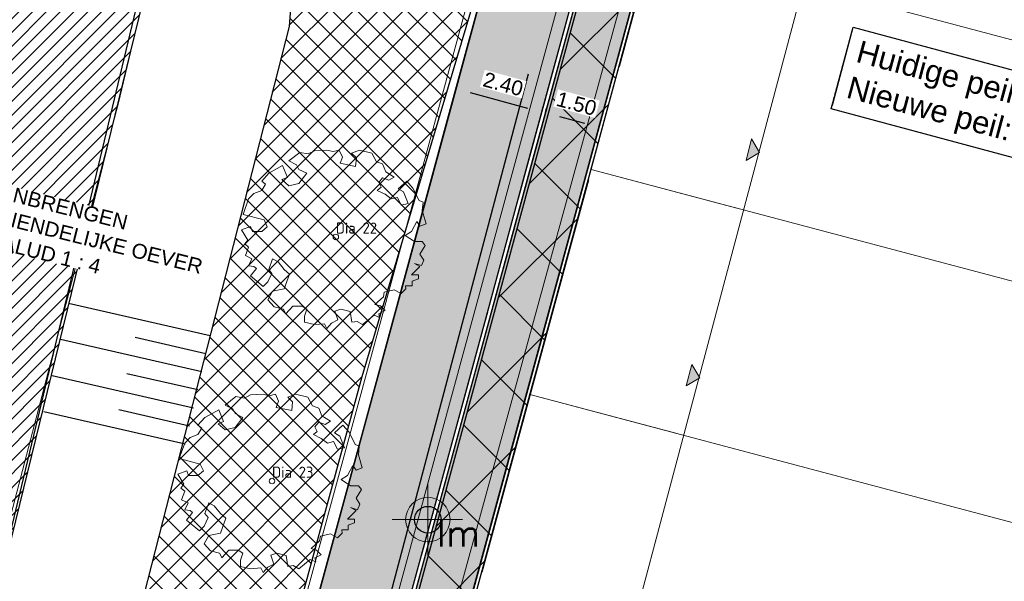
# Model space of a CAD drawing. Header units: metres. Extents: x 252743 to 254903, y 592696 to 593766.
# Tile 13 of 174: x 253650 to 253677, y 592932 to 592947. Entities that reach past the tile are written whole.
import ezdxf
from ezdxf.enums import TextEntityAlignment as Align
from ezdxf.lldxf.tags import DXFTag

# ---------------------------------------------------------------- set-up
doc = ezdxf.new("R2010")
doc.units = ezdxf.units.M
for name, pattern in [('DASHED', [19.05, 12.7, -6.35]), ('IMPORT-GK-BESCHOEIING-SO', [0]), ('IMPORT-KG-KADASTRAAL-SO _2_', [0]), ('IMPORT-KG-PERCEEL-SO _2_', [0])]:
    doc.linetypes.add(name, pattern=pattern)
for name, color, linetype, lineweight in [('132034000_dwg', 8, 'Continuous', 5), ('B-BH-GK-BESCHOEIING-G', 250, 'IMPORT-GK-BESCHOEIING-SO', 18), ('B-BH-KG-GRENS_KADASTRAAL-G', 250, 'IMPORT-KG-KADASTRAAL-SO _2_', 18), ('B-BH-KG-GRENS_PERCEEL-G', 250, 'IMPORT-KG-PERCEEL-SO _2_', 18), ('B-BH-OG-WATER_MEER-G', 250, 'Continuous', 18), ('B-BH-VH-OPENVERHARDING-G', 250, 'Continuous', 18), ('B-WE-GR-BOOM-S1', 8, 'Continuous', 9), ('B-WE-GR-BOOM_STAMDIAMETER-T', 7, 'Continuous', 25), ('N-WE-IE-MEUBILAIR_WEGMEUBILAIR-S', 7, 'Continuous', 18), ('N-woningen', 1, 'Continuous', 0)]:
    doc.layers.add(name, color=color, linetype=linetype, lineweight=lineweight)
for name, color, linetype in [('ALGEMEEN LEGENDA 200', 7, 'Continuous'), ('ALGEMEEN TEKST 200', 7, 'Continuous'), ('B-IN-LICHTMAST', 7, 'Continuous'), ('B-WATER-BOVENINSTEEK', 8, 'Continuous'), ('B-WATER-TE-BAGGEREN-WATERGANG', 140, 'Continuous'), ('B-WATER-TEKST-200', 7, 'Continuous'), ('N-GR-ARC-GROENVOORZIENING-N', 82, 'Continuous'), ('N-KL-NUTSSTROOK', 10, 'Continuous'), ('N-WATER-TALUD', 7, 'Continuous'), ('N-WB-ANTIWORTELSCHERM', 6, 'ZIGZAG'), ('N-WB-ARC-ASFALT', 8, 'Continuous'), ('N-WB-ARC-BETONTEGEL 30X30', 8, 'Continuous'), ('N-WB-ARC-SBS-KF-ROODBRUIN-RIJBAAN', 24, 'Continuous'), ('N-WB-BAND GAZONBAND 10x20', 7, 'DASHED'), ('N-WB-BAND OPSLUITBAND 10x20', 7, 'DASHED'), ('N-WB-KANTVERHARDING', 2, 'Continuous'), ('N-WB-MAATVOERING-VERHARDINGEN', 7, 'Continuous')]:
    doc.layers.add(name, color=color, linetype=linetype)
doc.layers.add('B-WE-KG-GRENS_PERCEEL-G', color=7, linetype='KG-PERCEEL-SO', lineweight=18, true_color=0x00a6ff)
doc.layers.add('N-WB-ARC-ASFALT ROOD', color=7, linetype='Continuous', true_color=0xff6666)
doc.layers.get('0').freeze()
doc.styles.add('N_STANDARD 200', font='arial.ttf', dxfattribs={"height": 0.4})
doc.styles.add('NLCS-ISO', font='txt')
doc.styles.get("Standard").update_dxf_attribs({"font": 'simplex.shx'})
tags = doc.linetypes.add('KG-PERCEEL-SO', pattern='A,5.5,-2,["P",Standard,S=1.8,R=0,X=-0.5,Y=-0.9],-2,5.5,-2,[5,NLCS.SHX,S=0.75,R=0,X=0,Y=0],-2', length=19).pattern_tags.tags
tags[6] = DXFTag(74, 10)
doc.linetypes.add('ZIGZAG', pattern='A,0.00254,-5.08,[131,ltypeshp.shx,S=5.08,R=0,X=-5.08,Y=0],-10.16,[131,ltypeshp.shx,S=5.08,R=180,X=5.08,Y=0],-5.08', length=20.32254)
doc.dimstyles.new('N_DIMENSION 200', dxfattribs={"dimtxt": 0.4, "dimasz": 0.4, "dimexe": 0.125, "dimexo": 0.125, "dimgap": 0.25, "dimtad": 1, "dimzin": 3, "dimdsep": 46, "dimtxsty": 'N_STANDARD 200', "dimcen": 0, "dimazin": 3, "dimtfac": 1, "dimtix": 1, "dimtmove": 2, "dimatfit": 3, "dimfxl": 0.125, "dimfxlon": 1, "dimtfill": 1, "dimtolj": 1, "dimtzin": 0, "dimarcsym": 0})

# ---------------------------------------------------------------- blocks, each defined once
blk = doc.blocks.new('SGR-BOOM_06_ST')
at = {"linetype": 'Continuous', "flags": 128}
blk.add_lwpolyline([(2.698, 3.52), (2.53, 3.939), (2.197, 4.064), (1.945, 4.524), (1.273, 4.692), (0.855, 4.524), (1.108, 4.273), (1.064, 3.812), (0.228, 3.98), (0.352, 4.315), (0.184, 4.692), (-0.15, 4.609), (-0.486, 4.692), (-1.155, 4.65), (-1.491, 4.483), (-1.952, 4.565), (-2.539, 4.105), (-2.12, 3.896), (-1.994, 3.644), (-1.575, 3.435), (-1.994, 2.89), (-2.539, 2.766), (-2.915, 3.099), (-2.62, 3.217), (-2.873, 3.855), (-3.628, 3.435), (-4.004, 3.016), (-3.794, 2.848), (-4.004, 2.514), (-4.425, 2.346), (-4.717, 2.054), (-5.01, 1.214), (-3.88, 0.921), (-3.712, 0.544), (-4.004, 0.293), (-4.507, 0.293), (-4.602, 0.556), (-5.093, 0.376), (-4.758, -0.168), (-4.925, -0.377), (-4.717, -0.545), (-4.884, -1.006), (-4.532, -1.182), (-4.717, -1.551), (-4.424, -1.592), (-4.293, -1.707), (-4.619, -2.107), (-3.921, -2.682), (-3.668, -2.431), (-3.46, -1.97), (-3.627, -1.761), (-3.419, -1.174), (-3.124, -1.342), (-2.788, -1.761), (-2.496, -2.01), (-2.788, -2.808), (-3.419, -2.932), (-3.668, -3.394), (-3.333, -3.771), (-2.832, -3.897), (-2.769, -4.022), (-2.706, -4.148), (-2.328, -3.729), (-1.826, -3.729), (-1.575, -3.897), (-1.699, -4.273), (-1.699, -4.609), (-1.154, -4.736), (-0.61, -4.692), (-0.486, -4.945), (-0.233, -4.65), (0.101, -4.483), (-0.059, -4.007), (0.269, -3.896), (0.773, -4.023), (0.856, -4.609), (1.149, -4.565), (1.442, -4.736), (2.071, -4.232), (2.365, -4.356), (2.322, -4.147), (2.657, -3.98), (2.406, -3.728), (2.113, -3.644), (2.574, -3.226), (2.615, -2.975), (3.16, -2.848), (3.538, -3.058), (3.787, -2.807), (3.77, -2.633), (4.123, -2.633), (4.123, -2.387), (4.459, -2.263), (4.459, -2.054), (4.082, -2.054), (4.543, -1.591), (4.25, -1.425), (4.627, -1.55), (4.752, -1.257), (4.543, -0.921), (4.835, -0.461), (4.668, -0.252), (4.25, -0.252), (3.746, 0.085), (4.082, 0.294), (4.375, 0.838), (4.543, 0.589), (4.876, 0.713), (4.667, 1.425), (4.711, 1.886), (4.5, 1.97), (4.164, 2.64), (3.828, 3.013), (3.374, 2.604), (3.663, 2.431), (3.914, 1.802), (3.537, 1.718), (3.327, 2.136), (2.991, 2.054), (2.657, 2.305), (2.238, 2.514), (2.447, 2.682), (2.321, 2.932), (2.53, 3.184), (2.866, 3.059), (3.159, 3.227)], close=True, dxfattribs=at)
blk.add_circle((0, 0), 0.15)
at = {"layer": 'B-WE-GR-BOOM_STAMDIAMETER-T', "style": 'NLCS-ISO'}
blk.add_attdef('STAMDIAMETER', text='', height=0.3, dxfattribs=at).set_placement((0, 0), align=Align.BOTTOM_LEFT)
blk = doc.blocks.new('SIE-WEG_LICHTMAST-SO')
at = {"color": 0}
for p, q in [((0, 0), (0, 0.497)), ((-0.484, 0), (0.466, 0)), ((0, 0), (0, -0.503))]:
    blk.add_line(p, q, dxfattribs=at)
blk.add_circle((0, 0), 0.3, dxfattribs=at)
blk = doc.blocks.new('B_LICHTMAST')
blk.add_circle((0, 0), 0.9)
blk.add_point((0, 0))
blk.add_text('lm', height=1.8).set_placement((0.6, 0), align=Align.TOP_LEFT)
blk = doc.blocks.new('132034000_dwg_GWW-CAD Brk tekening 12A-1381409-Plot dakaanzicht')
at = {"layer": 'B-BH-KG-GRENS_KADASTRAAL-G', "color": 253, "linetype": 'Continuous', "lineweight": 9, "flags": 128}
for points in [[(253671049, 592947827), (253667142, 592948863), (253665489, 592942783)], [(253663836, 592936704), (253665489, 592942783), (253669429, 592941739)], [(253667810, 592935651), (253663836, 592936704), (253662184, 592930625)]]:
    blk.add_lwpolyline(points, dxfattribs=at)
at = {"layer": 'B-BH-KG-GRENS_PERCEEL-G', "color": 253, "linetype": 'Continuous', "lineweight": 9}
blk.add_line((253665489, 592942783), (253669429, 592941739), dxfattribs=at)
at = {"layer": 'B-BH-KG-GRENS_PERCEEL-G', "color": 253, "linetype": 'Continuous', "lineweight": 9, "flags": 128}
for points in [[(253672689, 592953994), (253668818, 592955029), (253667142, 592948863), (253665489, 592942783), (253663836, 592936704), (253662184, 592930625), (253660531, 592924545), (253658879, 592918466), (253656595, 592910066), (253684274, 592902545), (253699930, 592898291), (253700067, 592852071), (253696706, 592852580), (253696669, 592852586), (253687651, 592853959), (253678518, 592855357), (253672593, 592856254), (253666660, 592857150), (253660725, 592858057), (253654793, 592858953), (253646243, 592860252), (253641949, 592830053), (253641778, 592828808), (253641309, 592825506)], [(253669429, 592941739), (253665489, 592942783), (253667142, 592948863), (253671049, 592947827)], [(253667810, 592935651), (253663836, 592936704), (253665489, 592942783)], [(253666190, 592929563), (253662184, 592930625), (253663836, 592936704), (253667810, 592935651)]]:
    blk.add_lwpolyline(points, dxfattribs=at)
blk = doc.blocks.new('132034000_dwg_GWW-CAD Bgt tekening 12A-1381416-Plot dakaanzicht')
at = {"layer": 'B-BH-GK-BESCHOEIING-G', "color": 253, "linetype": 'Continuous', "lineweight": 9, "flags": 128}
blk.add_lwpolyline([(253636422, 592946884), (253637897, 592947977), (253639863, 592948923), (253641828, 592949813), (253644255, 592950325), (253649511, 592951147), (253650983, 592951172), (253651675, 592951025), (253652252, 592950649), (253652885, 592950040), (253653373, 592949173), (253653457, 592948220), (253653368, 592947297), (253652725, 592944585), (253648639, 592929009)], dxfattribs=at)
at = {"layer": 'B-BH-OG-WATER_MEER-G', "color": 253, "lineweight": 9, "flags": 128}
blk.add_lwpolyline([(253636422, 592946884), (253637897, 592947977), (253639863, 592948924), (253641828, 592949813), (253644255, 592950325), (253646997, 592950754), (253649511, 592951147), (253650983, 592951172), (253651676, 592951025), (253652252, 592950648), (253652885, 592950041), (253653373, 592949173), (253653457, 592948220), (253653368, 592947297), (253652725, 592944585), (253648639, 592929009), (253647587, 592924682), (253646971, 592921191), (253646825, 592920614), (253646390, 592919923), (253645983, 592919173), (253645371, 592917097), (253644641, 592914010), (253629694, 592916045)], dxfattribs=at)
at = {"layer": 'B-BH-VH-OPENVERHARDING-G', "color": 253, "lineweight": 9, "flags": 128}
for points in [[(253662846, 592959721), (253663386, 592958460), (253663851, 592957154), (253664317, 592955789), (253664677, 592954588), (253664932, 592953733), (253665135, 592952787), (253665292, 592951909), (253665356, 592951338), (253665397, 592950798), (253665390, 592950348), (253665315, 592949883), (253665232, 592949500), (253664917, 592948405), (253652846, 592904071)], [(253651137, 592906840), (253662703, 592949324), (253662868, 592950059), (253662928, 592950690), (253662908, 592951130)], [(253652846, 592904071), (253664917, 592948405), (253665232, 592949500), (253665315, 592949883), (253665390, 592950348), (253665397, 592950798), (253665356, 592951338), (253665292, 592951909), (253665135, 592952787), (253664932, 592953733), (253664677, 592954588), (253664317, 592955789), (253663851, 592957154), (253663386, 592958460), (253662846, 592959721)], [(253664711, 592959372), (253665183, 592957984), (253665529, 592956956), (253665870, 592955852), (253665960, 592955564), (253668425, 592955068), (253656120, 592910192), (253650151, 592887741)]]:
    blk.add_lwpolyline(points, dxfattribs=at)
blk = doc.blocks.new('132034000_dwg-1357416-Plot dakaanzicht')
for name in ['132034000_dwg_GWW-CAD Brk tekening 12A-1381409-Plot dakaanzicht', '132034000_dwg_GWW-CAD Bgt tekening 12A-1381416-Plot dakaanzicht']:
    blk.add_blockref(name, (0, 0))
blk = doc.blocks.new('*D1215')
at = {"layer": 'Defpoints', "color": 0, "transparency": 16777216}
for p in [(253661.837, 592944.962), (253664.154, 592944.333), (253664.154, 592944.333)]:
    blk.add_point(p, dxfattribs=at)
at = {"layer": 'N-WB-MAATVOERING-VERHARDINGEN', "color": 0, "lineweight": -2, "transparency": 16777216}
for p, q in [((253661.837, 592944.962), (253661.87, 592945.083)), ((253662.223, 592944.857), (253663.767, 592944.438)), ((253664.154, 592944.333), (253664.186, 592944.454))]:
    blk.add_line(p, q, dxfattribs=at)
at = {"layer": 'N-WB-MAATVOERING-VERHARDINGEN', "color": 0, "transparency": 16777216}
for points in [[(253662.241, 592944.922), (253662.206, 592944.793), (253661.837, 592944.962)], [(253663.785, 592944.502), (253663.75, 592944.374), (253664.154, 592944.333)]]:
    blk.add_solid(points, dxfattribs=at)
at = {"layer": 'N-WB-MAATVOERING-VERHARDINGEN', "color": 0, "transparency": 16777216, "insert": (253663.114, 592945.086), "char_height": 0.4, "attachment_point": 5, "rotation": 344.8148, "style": 'N_STANDARD 200', "bg_fill": 3, "box_fill_scale": 1.1, "bg_fill_color": 256, "bg_fill_true_color": 13158600, "bg_fill_transparency": 0}
blk.add_mtext('\\A1;2.40', dxfattribs=at)
blk = doc.blocks.new('*D1216')
at = {"layer": 'Defpoints', "color": 0, "transparency": 16777216}
for p in [(253664.253, 592944.317), (253665.701, 592943.923), (253665.701, 592943.923)]:
    blk.add_point(p, dxfattribs=at)
at = {"layer": 'N-WB-MAATVOERING-VERHARDINGEN', "color": 0, "lineweight": -2, "transparency": 16777216}
for p, q in [((253664.253, 592944.317), (253664.285, 592944.438)), ((253664.639, 592944.212), (253665.315, 592944.028)), ((253665.701, 592943.923), (253665.733, 592944.044))]:
    blk.add_line(p, q, dxfattribs=at)
at = {"layer": 'N-WB-MAATVOERING-VERHARDINGEN', "color": 0, "transparency": 16777216}
for points in [[(253664.656, 592944.276), (253664.621, 592944.148), (253664.253, 592944.317)], [(253665.332, 592944.092), (253665.297, 592943.964), (253665.701, 592943.923)]]:
    blk.add_solid(points, dxfattribs=at)
at = {"layer": 'N-WB-MAATVOERING-VERHARDINGEN', "color": 0, "transparency": 16777216, "insert": (253665.096, 592944.558), "char_height": 0.4, "attachment_point": 5, "rotation": 344.7835, "style": 'N_STANDARD 200', "bg_fill": 3, "box_fill_scale": 1.1, "bg_fill_color": 256, "bg_fill_true_color": 13158600, "bg_fill_transparency": 0}
blk.add_mtext('\\A1;1.50', dxfattribs=at)

msp = doc.modelspace()

# ---------------------------------------------------------------- hatches: boundary and pattern name
at = {"layer": 'B-WATER-TE-BAGGEREN-WATERGANG'}
h = msp.add_hatch(dxfattribs=at)
h.set_pattern_fill('ANSI31', color=256, scale=0.083)
h.paths.add_polyline_path([(253567.865, 592907.246), (253568.443, 592907.36), (253579.814, 592905.897), (253593.427, 592904.15), (253599.821, 592903.312), (253600.473, 592903.226), (253601.8, 592902.991), (253603.474, 592902.929), (253606.072, 592903.181), (253616.961, 592905.343), (253619.822, 592906.317), (253622.742, 592907.983), (253626.502, 592910.339), (253628.701, 592912.266), (253629.6, 592913.678), (253630.181, 592914.947), (253629.694, 592916.045), (253628.336, 592919.376), (253628.353, 592921.534), (253628.619, 592923.611), (253632.334, 592940.574), (253633.365, 592943.084), (253634.686, 592945.474), (253637.897, 592947.977), (253641.828, 592949.813), (253646.997, 592950.754), (253649.513, 592951.147), (253650.983, 592951.172), (253651.675, 592951.025), (253652.884, 592950.042), (253653.373, 592949.173), (253653.368, 592947.297), (253646.825, 592920.614), (253645.983, 592919.173), (253644.641, 592914.01), (253643.8, 592912.771), (253642.613, 592911.591), (253639.923, 592909.723), (253633.104, 592907.375), (253627.656, 592905.785), (253622.386, 592904.548), (253615.868, 592903.179), (253602.228, 592901.46), (253599.025, 592901.643), (253589.237, 592903.043), (253584.713, 592903.676), (253577.121, 592904.513), (253569.625, 592905.339), (253567.773, 592905.543), (253567.457, 592905.746), (253567.285, 592906.382), (253567.315, 592906.728)])
at = {"layer": 'N-GR-ARC-GROENVOORZIENING-N'}
h = msp.add_hatch(dxfattribs=at)
h.set_pattern_fill('ANSI37', color=256, scale=0.15)
edge = h.paths.add_edge_path(flags=16)
edge.add_arc((253688.67, 592784.866), 174.235, 102.93048, 105.25855, ccw=False)
edge.add_arc((253650.846, 592948.168), 6.617, 1.5253, 100.1385, ccw=False)
edge.add_line((253657.462, 592948.344), (253657.329, 592946.639))
edge.add_line((253657.329, 592946.639), (253651.499, 592923.841))
edge.add_arc((253631.425, 592927.393), 20.385, 303.4831, 349.9644, ccw=False)
edge.add_line((253642.672, 592910.391), (253637.224, 592907.134))
edge.add_line((253637.224, 592907.134), (253634.761, 592905.658))
edge.add_line((253634.761, 592905.658), (253629.108, 592902.803))
edge.add_line((253629.108, 592902.803), (253619.538, 592901.094))
edge.add_line((253619.538, 592901.094), (253607.267, 592899.602))
edge.add_line((253607.267, 592899.602), (253601.484, 592899.527))
edge.add_line((253601.484, 592899.527), (253590.859, 592900.838))
edge.add_line((253590.859, 592900.838), (253577.754, 592902.454))
edge.add_line((253577.754, 592902.454), (253567.612, 592903.752))
edge.add_arc((253568.999, 592906.818), 3.365, 98.9761, 245.6597, ccw=False)
edge.add_arc((253475.91, 592150.836), 764.927, 81.648887, 83.0496, ccw=False)
edge.add_arc((253600.228, 592989.869), 83.273, 260.86533, 280.58045)
edge.add_arc((253611.661, 592922.354), 14.852, 285.0506, 334.5956)
edge.add_arc((253613.428, 592922.58), 13.388, 330.4747, 372.8944)
edge.add_arc((253659.413, 592927.864), 33.016, 148.883, 183.987, ccw=False)
edge.add_arc((253648.943, 592931.57), 22.249, 105.9848, 143.1091, ccw=False)
edge = h.paths.add_edge_path()
edge.add_line((253627.46, 592951.914), (253645.771, 592956.532))
edge.add_line((253645.771, 592956.532), (253653.499, 592957.148))
edge.add_line((253653.499, 592957.148), (253661.808, 592954.922))
edge.add_line((253661.808, 592954.922), (253662.211, 592953.564))
edge.add_line((253662.211, 592953.564), (253662.725, 592951.73))
edge.add_arc((253658.753, 592950.23), 4.246, -17.1179, 20.6922, ccw=False)
edge.add_line((253662.811, 592948.98), (253659.294, 592937.183))
edge.add_line((253659.294, 592937.183), (253652.356, 592911.7))
edge.add_line((253652.356, 592911.7), (253650.903, 592905.148))
edge.add_arc((253645.256, 592907.054), 5.959, 289.9197, 341.3427, ccw=False)
edge.add_line((253647.287, 592901.451), (253643.467, 592899.962))
edge.add_arc((253645.771, 592893.057), 7.28, 108.4542, 173.7584)
edge.add_line((253638.535, 592893.849), (253638.108, 592889.204))
edge.add_line((253638.108, 592889.204), (253632.88, 592889.788))
edge.add_line((253632.88, 592889.788), (253559.952, 592898.177))
edge.add_line((253559.952, 592898.177), (253564.078, 592914.269))
edge.add_line((253564.078, 592914.269), (253595.844, 592909.439))
edge.add_line((253595.844, 592909.439), (253611.584, 592910.121))
edge.add_line((253611.584, 592910.121), (253618.422, 592913.548))
edge.add_line((253618.422, 592913.548), (253627.533, 592951.988))
at = {"layer": 'N-WB-ARC-ASFALT ROOD'}
h = msp.add_hatch(color=256, dxfattribs=at)
h.dxf.hatch_style = 1
edge = h.paths.add_edge_path()
edge.add_line((253681.795, 593060.706), (253684.128, 593060.142))
edge.add_line((253684.128, 593060.142), (253682.599, 593054.136))
edge.add_line((253682.599, 593054.136), (253682.189, 593052.557))
edge.add_line((253682.189, 593052.557), (253680.662, 593047.086))
edge.add_line((253680.662, 593047.086), (253679.105, 593041.508))
edge.add_line((253679.105, 593041.508), (253678.549, 593039.515))
edge.add_line((253678.549, 593039.515), (253677.993, 593037.522))
edge.add_line((253677.993, 593037.522), (253676.886, 593033.555))
edge.add_line((253676.886, 593033.555), (253674.865, 593026.264))
edge.add_line((253674.865, 593026.264), (253672.595, 593018.011))
edge.add_line((253672.595, 593018.011), (253669.181, 593004.99))
edge.add_line((253669.181, 593004.99), (253667.748, 592999.526))
edge.add_line((253667.748, 592999.526), (253666.285, 592994.006))
edge.add_line((253666.285, 592994.006), (253664.083, 592985.561))
edge.add_line((253664.083, 592985.561), (253663.159, 592982.045))
edge.add_line((253663.159, 592982.045), (253662.237, 592978.517))
edge.add_line((253662.237, 592978.517), (253660.007, 592969.955))
edge.add_arc((253666.068, 592968.45), 6.245, 166.0551, 177.3909)
edge.add_arc((253671.373, 592968.35), 11.551, 178.094, 204.1703)
edge.add_line((253660.835, 592963.621), (253661.388, 592962.457))
edge.add_line((253661.388, 592962.457), (253661.92, 592961.407))
edge.add_line((253661.92, 592961.407), (253662.388, 592960.384))
edge.add_line((253662.388, 592960.384), (253663.067, 592958.691))
edge.add_line((253663.067, 592958.691), (253663.742, 592956.937))
edge.add_line((253663.742, 592956.937), (253664.457, 592954.672))
edge.add_line((253664.457, 592954.672), (253665.102, 592952.598))
edge.add_arc((253657.463, 592950.223), 8, -15.1852, 17.2713, ccw=False)
edge.add_line((253665.183, 592948.127), (253663.874, 592943.305))
edge.add_line((253663.874, 592943.305), (253662.202, 592937.148))
edge.add_line((253662.202, 592937.148), (253660.55, 592931.076))
edge.add_line((253660.55, 592931.076), (253657.259, 592918.98))
edge.add_line((253657.259, 592918.98), (253654.956, 592910.519))
edge.add_line((253654.956, 592910.519), (253653.4, 592904.798))
edge.add_arc((253645.125, 592907.161), 8.606, 290.7844, 344.0579, ccw=False)
edge.add_line((253648.179, 592899.116), (253644.081, 592897.519))
edge.add_arc((253645.861, 592892.953), 4.9, 111.2928, 175.0685)
edge.add_line((253640.979, 592893.375), (253640.167, 592883.969))
edge.add_line((253640.167, 592883.969), (253637.782, 592884.242))
edge.add_line((253637.782, 592884.242), (253638.192, 592888.989))
edge.add_line((253638.192, 592888.989), (253638.444, 592891.917))
edge.add_line((253638.444, 592891.917), (253638.588, 592893.581))
edge.add_arc((253645.861, 592892.953), 7.3, 111.2928, 175.0685, ccw=False)
edge.add_line((253643.21, 592899.755), (253647.418, 592901.395))
edge.add_arc((253645.125, 592907.161), 6.205, 291.6812, 344.059)
edge.add_line((253651.092, 592905.457), (253652.689, 592911.326))
edge.add_line((253652.689, 592911.326), (253654.536, 592918.116))
edge.add_line((253654.536, 592918.116), (253656.445, 592925.132))
edge.add_line((253656.445, 592925.132), (253659.311, 592935.663))
edge.add_line((253659.311, 592935.663), (253661.558, 592943.933))
edge.add_line((253661.558, 592943.933), (253662.867, 592948.756))
edge.add_arc((253657.458, 592950.223), 5.604, 344.8212, 377.9019)
edge.add_line((253662.791, 592951.946), (253661.83, 592955.019))
edge.add_arc((253611.13, 592938.489), 53.327, 18.0579, 23.0742)
edge.add_line((253660.191, 592959.389), (253659.935, 592959.98))
edge.add_arc((253868.714, 593063.353), 232.969, 205.88118, 206.34164, ccw=False)
edge.add_arc((253671.595, 592968.368), 14.172, 178.2171, 208.2465, ccw=False)
edge.add_arc((253666.051, 592968.453), 8.628, 166.0634, 177.6374, ccw=False)
edge.add_line((253657.677, 592970.531), (253658.731, 592974.577))
edge.add_line((253658.731, 592974.577), (253659.642, 592978.077))
edge.add_line((253659.642, 592978.077), (253660.85, 592982.701))
edge.add_line((253660.85, 592982.701), (253663.388, 592992.407))
edge.add_line((253663.388, 592992.407), (253664.846, 592997.945))
edge.add_line((253664.846, 592997.945), (253665.667, 593001.045))
edge.add_line((253665.667, 593001.045), (253666.724, 593005.08))
edge.add_line((253666.724, 593005.08), (253668.819, 593013.071))
edge.add_line((253668.819, 593013.071), (253670.282, 593018.652))
edge.add_line((253670.282, 593018.652), (253671.997, 593024.896))
edge.add_line((253671.997, 593024.896), (253674.298, 593033.211))
edge.add_line((253674.298, 593033.211), (253678.762, 593049.205))
edge.add_line((253678.762, 593049.205), (253680.314, 593054.887))
edge.add_line((253680.314, 593054.887), (253681.795, 593060.706))
at = {"layer": 'N-WB-ARC-BETONTEGEL 30X30'}
h = msp.add_hatch(dxfattribs=at)
h.set_pattern_fill('AR-B88', color=256, scale=0.002, angle=255.05, style=0)
edge = h.paths.add_edge_path()
edge.add_line((253665.197, 592952.628), (253665.197, 592952.628))
edge.add_line((253665.197, 592952.628), (253665.197, 592952.628))
edge.add_arc((253657.463, 592950.223), 8.1, -15.1852, 17.2713, ccw=False)
edge.add_line((253665.28, 592948.101), (253663.971, 592943.278))
edge.add_line((253663.971, 592943.278), (253662.312, 592937.17))
edge.add_line((253662.312, 592937.17), (253660.654, 592931.078))
edge.add_line((253660.654, 592931.078), (253658.994, 592924.975))
edge.add_line((253658.994, 592924.975), (253657.353, 592918.946))
edge.add_line((253657.353, 592918.946), (253655.02, 592910.373))
edge.add_line((253655.02, 592910.373), (253653.282, 592903.984))
edge.add_line((253653.282, 592903.984), (253652.702, 592901.853))
edge.add_line((253652.702, 592901.853), (253648.878, 592887.8))
edge.add_line((253648.878, 592887.8), (253650.151, 592887.741))
edge.add_line((253650.151, 592887.741), (253650.411, 592887.711))
edge.add_line((253650.411, 592887.711), (253658.783, 592918.492))
edge.add_line((253658.783, 592918.492), (253665.399, 592942.814))
edge.add_line((253665.399, 592942.814), (253668.683, 592954.914))
edge.add_line((253668.683, 592954.914), (253665.882, 592955.478))
edge.add_line((253665.882, 592955.478), (253665.197, 592952.628))
at = {"layer": 'N-WB-ARC-SBS-KF-ROODBRUIN-RIJBAAN'}
h = msp.add_hatch(dxfattribs=at)
h.set_pattern_fill('AR-BRSTD', color=256, scale=0.002, angle=74.95)
edge = h.paths.add_edge_path()
edge.add_line((253665.143, 592971.242), (253758.219, 592947.007))
edge.add_line((253758.219, 592947.007), (253758.742, 592946.872))
edge.add_line((253758.742, 592946.872), (253758.682, 592946.639))
edge.add_arc((253758.391, 592946.715), 0.3, 255.4063, 345.4455, ccw=False)
edge.add_line((253758.316, 592946.424), (253665.296, 592970.644))
edge.add_arc((253665.372, 592970.934), 0.3, 165.2716, 255.4063, ccw=False)
edge.add_line((253665.082, 592971.011), (253665.143, 592971.242))
at = {"layer": 'N-woningen'}
h = msp.add_hatch(color=256, dxfattribs=at)
h.dxf.hatch_style = 1
h.paths.add_polyline_path([(253669.827, 592943.61), (253670.041, 592943.243), (253669.674, 592943.029)])
h = msp.add_hatch(color=256, dxfattribs=at)
h.dxf.hatch_style = 1
h.paths.add_polyline_path([(253668.213, 592937.52), (253668.427, 592937.154), (253668.06, 592936.94)])

# ---------------------------------------------------------------- linework, layer by layer
at = {"layer": 'B-WATER-BOVENINSTEEK'}
msp.add_lwpolyline([(253634.686, 592945.474), (253637.897, 592947.977), (253641.828, 592949.813), (253646.997, 592950.754), (253649.513, 592951.147), (253650.983, 592951.172), (253651.675, 592951.025), (253652.884, 592950.042), (253653.373, 592949.173), (253653.368, 592947.297), (253646.825, 592920.614), (253645.983, 592919.173), (253644.641, 592914.01), (253643.8, 592912.771), (253642.613, 592911.591), (253639.923, 592909.723), (253633.104, 592907.375)], dxfattribs=at)
msp.add_lwpolyline([(253634.761, 592905.658), (253637.224, 592907.134), (253639.047, 592908.486), (253642.613, 592911.591), (253643.8, 592912.771), (253644.641, 592914.01), (253646.971, 592921.191), (253653.457, 592948.22, 0.461748), (253650.247, 592951.16), (253649.511, 592951.147), (253644.255, 592950.325), (253641.828, 592949.813), (253637.897, 592947.977), (253636.337, 592946.815)], format="xyb", dxfattribs=at)
at = {"layer": 'B-WE-KG-GRENS_PERCEEL-G', "ltscale": 0.5}
for points in [[(253665.489, 592942.783), (253667.142, 592948.863)], [(253663.836, 592936.704), (253665.489, 592942.783)], [(253662.184, 592930.625), (253663.836, 592936.704)], [(253663.836, 592936.704), (253690.509, 592929.635)]]:
    msp.add_lwpolyline(points, dxfattribs=at)
at = {"layer": 'N-WATER-TALUD'}
for p, q in [((253655.195, 592938.293), (253651.374, 592939.165)), ((253654.972, 592937.318), (253651.151, 592938.19)), ((253655.083, 592937.806), (253653.173, 592938.242)), ((253654.749, 592936.343), (253650.929, 592937.216)), ((253654.861, 592936.831), (253652.95, 592937.267)), ((253654.638, 592935.856), (253652.728, 592936.292)), ((253654.527, 592935.368), (253650.706, 592936.241))]:
    msp.add_line(p, q, dxfattribs=at)
msp.add_lwpolyline([(253642.816, 592952.958, -0.010158), (253649.682, 592954.682, -0.458962), (253657.462, 592948.344), (253657.329, 592946.639), (253651.499, 592923.841, -0.20564), (253642.672, 592910.391), (253637.224, 592907.134), (253634.761, 592905.658), (253629.108, 592902.803), (253619.538, 592901.094), (253607.267, 592899.602), (253601.484, 592899.527), (253590.859, 592900.838), (253577.754, 592902.454), (253567.612, 592903.752, -0.744588), (253568.474, 592910.142, -0.006112), (253587.008, 592907.652, 0.086236), (253615.518, 592908.012, 0.219613), (253625.077, 592915.983, 0.187234), (253626.478, 592925.568, -0.154379), (253631.148, 592944.926, -0.163417)], format="xyb", close=True, dxfattribs=at)
at = {"layer": 'N-WB-ANTIWORTELSCHERM', "ltscale": 0.2}
msp.add_line((253663.788, 592945.359), (253657.052, 592919.934), dxfattribs=at)
at = {"layer": 'N-WB-ARC-ASFALT'}
for points in [[(253651.092, 592905.457), (253652.689, 592911.326), (253654.536, 592918.116), (253656.445, 592925.132), (253659.311, 592935.663), (253661.558, 592943.933), (253662.867, 592948.756, 0.145353), (253662.791, 592951.946), (253661.83, 592955.019, 0.021891), (253660.191, 592959.389), (253659.935, 592959.98, -0.002009), (253659.111, 592961.661, -0.131783), (253657.43, 592968.809, -0.050544), (253657.677, 592970.531), (253658.731, 592974.577), (253659.642, 592978.077), (253660.85, 592982.701), (253663.388, 592992.407), (253664.846, 592997.945), (253665.667, 593001.045), (253666.724, 593005.08), (253668.819, 593013.071), (253670.282, 593018.652)], [(253672.595, 593018.011), (253669.181, 593004.99), (253667.748, 592999.526), (253666.285, 592994.006), (253664.083, 592985.561), (253663.159, 592982.045), (253662.237, 592978.517), (253660.007, 592969.955, 0.049502), (253659.829, 592968.734, 0.114273), (253660.835, 592963.621), (253661.388, 592962.457), (253661.92, 592961.407), (253662.388, 592960.384), (253663.067, 592958.691), (253663.742, 592956.937), (253664.457, 592954.672), (253665.102, 592952.598, -0.142573), (253665.183, 592948.127), (253663.874, 592943.305), (253662.202, 592937.148), (253660.55, 592931.076), (253657.259, 592918.98), (253654.956, 592910.519), (253653.4, 592904.798, -0.236729)]]:
    msp.add_lwpolyline(points, format="xyb", dxfattribs=at)
at = {"layer": 'N-WB-ARC-BETONTEGEL 30X30'}
msp.add_lwpolyline([(253665.197, 592952.628), (253665.197, 592952.628), (253665.197, 592952.628, -0.142573), (253665.28, 592948.101), (253663.971, 592943.278), (253662.312, 592937.17), (253660.654, 592931.078), (253658.994, 592924.975), (253657.353, 592918.946), (253655.02, 592910.373), (253653.282, 592903.984), (253652.702, 592901.853), (253648.878, 592887.8), (253650.151, 592887.741), (253650.411, 592887.711), (253658.783, 592918.492), (253665.399, 592942.814), (253668.683, 592954.914), (253665.882, 592955.478), (253665.197, 592952.628)], format="xyb", dxfattribs=at)
at = {"layer": 'N-WB-BAND GAZONBAND 10x20', "ltscale": 0.5}
msp.add_lwpolyline([(253668.808, 592954.991), (253668.808, 592954.991), (253667.913, 592951.695), (253664.206, 592938.037), (253650.509, 592887.699)], dxfattribs=at)
at = {"layer": 'N-WB-BAND OPSLUITBAND 10x20', "ltscale": 0.4}
msp.add_lwpolyline([(253656.595, 592910.066), (253668.818, 592955.029)], dxfattribs=at)
at = {"layer": 'N-WB-KANTVERHARDING'}
msp.add_lwpolyline([(253668.709, 592955.011), (253667.817, 592951.721), (253664.11, 592938.063), (253650.413, 592887.726)], dxfattribs=at)
at = {"layer": 'N-woningen'}
for points in [[(253695.332, 592947.84), (253695.349, 592947.904), (253692.501, 592948.672), (253689.72, 592949.422), (253686.939, 592950.172), (253684.159, 592950.922), (253681.326, 592951.687), (253678.467, 592952.458), (253674.422, 592953.53), (253668.818, 592955.029), (253667.142, 592948.863), (253693.736, 592941.814), (253695.332, 592947.84)], [(253669.827, 592943.61), (253670.041, 592943.243), (253669.674, 592943.029)], [(253669.827, 592943.61), (253670.041, 592943.243), (253669.674, 592943.029)], [(253668.213, 592937.52), (253668.427, 592937.154), (253668.06, 592936.94)], [(253668.213, 592937.52), (253668.427, 592937.154), (253668.06, 592936.94)], [(253690.509, 592929.635), (253663.836, 592936.704), (253662.184, 592930.625), (253688.895, 592923.544), (253690.509, 592929.635)]]:
    msp.add_lwpolyline(points, close=True, dxfattribs=at)

# ---------------------------------------------------------------- block references
at = {"layer": '132034000_dwg', "color": 253, "lineweight": 9, "xscale": 0.001, "yscale": 0.001, "zscale": 0.001}
msp.add_blockref('132034000_dwg-1357416-Plot dakaanzicht', (0, 0), dxfattribs=at)
at = {"layer": 'B-IN-LICHTMAST', "xscale": 0.4, "yscale": 0.4, "zscale": 0.4}
msp.add_blockref('B_LICHTMAST', (253661.079, 592933.328, -0.552), dxfattribs=at)
at = {"layer": 'B-WE-GR-BOOM-S1'}
ref = msp.add_blockref('SGR-BOOM_06_ST', (253658.593, 592940.961, -0.564), dxfattribs=dict(at, xscale=0.5, yscale=0.5, zscale=0.5))
ref.add_attrib('STAMDIAMETER', 'Dia 22', dxfattribs={"layer": 'B-WE-GR-BOOM_STAMDIAMETER-T', "height": 0.3, "style": 'NLCS-ISO'}).set_placement((253658.593, 592940.961, -0.564), align=Align.BOTTOM_LEFT)
ref = msp.add_blockref('SGR-BOOM_06_ST', (253656.869, 592934.371, -0.601), dxfattribs=dict(at, xscale=0.4998, yscale=0.4998, zscale=0.4998))
ref.add_attrib('STAMDIAMETER', 'Dia 23', dxfattribs={"layer": 'B-WE-GR-BOOM_STAMDIAMETER-T', "height": 0.3, "style": 'NLCS-ISO'}).set_placement((253656.869, 592934.371, -0.601), align=Align.BOTTOM_LEFT)
at = {"layer": 'N-WE-IE-MEUBILAIR_WEGMEUBILAIR-S', "xscale": 2, "yscale": 2, "zscale": 2}
msp.add_blockref('SIE-WEG_LICHTMAST-SO', (253661.079, 592933.329, -0.552), dxfattribs=at)

# ---------------------------------------------------------------- next in the draw order: texts
at = {"layer": 'ALGEMEEN LEGENDA 200', "insert": (253672.768, 592946.276), "char_height": 0.6, "attachment_point": 1, "rotation": 344.9778, "style": 'N_STANDARD 200', "bg_fill": 3, "box_fill_scale": 1.5, "bg_fill_color": 256, "bg_fill_transparency": 0}
msp.add_mtext_dynamic_manual_height_columns('\\pxt5;Huidige peil: -0,03\\PNieuwe peil: x.xx', width=7.35625, gutter_width=2, heights=[0], dxfattribs=at)
at = {"layer": 'B-WATER-TEKST-200', "insert": (253650.689, 592940.322, 0.313), "char_height": 0.4, "width": 9.6372, "attachment_point": 8, "rotation": 346.0399, "style": 'N_STANDARD 200', "bg_fill": 3, "box_fill_scale": 1, "bg_fill_color": 256, "bg_fill_transparency": 0}
msp.add_mtext('AANBRENGEN NATUURVRIENDELIJKE OEVER TALUD 1 : 4', dxfattribs=at)

# ---------------------------------------------------------------- next in the draw order: hatches: boundary and pattern name
at = {"layer": 'N-KL-NUTSSTROOK'}
h = msp.add_hatch(dxfattribs=at)
h.set_pattern_fill('ANSI37', color=256, scale=0.5)
h.set_pattern_definition([(45, (-0.006, 0.0044), (-1.122532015, 1.122532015), []), (135, (-0.006, 0.0044), (-1.122532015, -1.122532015), [])])
h.paths.add_polyline_path([(253670.561, 592967.202), (253672.013, 592966.828), (253656.596, 592910.069), (253655.142, 592910.464)])

# ---------------------------------------------------------------- next in the draw order: linework, layer by layer
at = {"layer": 'ALGEMEEN TEKST 200'}
msp.add_lwpolyline([(253672.571, 592946.625), (253679.769, 592944.693), (253679.177, 592942.488), (253671.979, 592944.42)], close=True, dxfattribs=at)
at = {"layer": 'B-WE-KG-GRENS_PERCEEL-G', "ltscale": 0.5}
for points in [[(253667.142, 592948.863), (253693.736, 592941.814)], [(253665.489, 592942.783), (253692.122, 592935.724)]]:
    msp.add_lwpolyline(points, dxfattribs=at)
at = {"layer": 'N-GR-ARC-GROENVOORZIENING-N'}
msp.add_lwpolyline([(253627.46, 592951.914), (253645.771, 592956.532), (253653.499, 592957.148), (253661.808, 592954.922), (253662.211, 592953.564), (253662.725, 592951.73, -0.166491), (253662.811, 592948.98), (253659.294, 592937.183), (253652.356, 592911.7), (253650.903, 592905.148, -0.228218), (253647.287, 592901.451), (253643.467, 592899.962, 0.292914), (253638.535, 592893.849), (253638.108, 592889.204), (253632.88, 592889.788), (253559.952, 592898.177), (253564.078, 592914.269), (253595.844, 592909.439), (253611.584, 592910.121), (253618.422, 592913.548), (253627.533, 592951.988)], format="xyb", dxfattribs=at)
at = {"layer": 'N-KL-NUTSSTROOK'}
msp.add_lwpolyline([(253670.561, 592967.202), (253672.013, 592966.828), (253656.596, 592910.069), (253655.142, 592910.464)], close=True, dxfattribs=at)
at = {"layer": 'N-WB-BAND GAZONBAND 10x20', "ltscale": 0.5}
msp.add_lwpolyline([(253664.354, 592955.004), (253665.102, 592952.598, -0.142573), (253665.183, 592948.127), (253662.565, 592938.482), (253648.776, 592887.804)], format="xyb", dxfattribs=at)
at = {"layer": 'N-WB-KANTVERHARDING'}
for points in [[(253664.449, 592955.033), (253665.197, 592952.628, -0.142573), (253665.28, 592948.101), (253662.662, 592938.456), (253648.878, 592887.8)], [(253662.062, 592954.291), (253662.81, 592951.885, -0.142573), (253662.867, 592948.756), (253660.249, 592939.111), (253651.092, 592905.457)]]:
    msp.add_lwpolyline(points, format="xyb", dxfattribs=at)
at = {"layer": 'N-woningen', "color": 6}
msp.add_lwpolyline([(253672.878, 592953.976), (253661.322, 592910.537), (253671.43, 592907.848), (253682.986, 592951.287)], close=True, dxfattribs=at)
at = {"layer": 'N-woningen'}
for points in [[(253667.142, 592948.863), (253665.489, 592942.783), (253692.122, 592935.724), (253693.736, 592941.814), (253667.142, 592948.863)], [(253692.122, 592935.724), (253665.489, 592942.783), (253663.836, 592936.704), (253690.509, 592929.635), (253692.122, 592935.724)]]:
    msp.add_lwpolyline(points, close=True, dxfattribs=at)

# ---------------------------------------------------------------- next in the draw order: dimensions: what is measured, and where the dimension line sits
at = {"layer": 'N-WB-MAATVOERING-VERHARDINGEN'}
dim = msp.add_aligned_dim(p1=(253661.837, 592944.962), p2=(253664.154, 592944.333), distance=0, dimstyle='N_DIMENSION 200', override={"dimfxl": 0.0125}, dxfattribs=at)
dim.commit()
dim.dimension.update_dxf_attribs({"geometry": '*D1215', "text_midpoint": (253663.114, 592945.086)})

# ---------------------------------------------------------------- next in the draw order: dimensions: what is measured, and where the dimension line sits
dim = msp.add_aligned_dim(p1=(253664.253, 592944.317), p2=(253665.701, 592943.923), distance=0, dimstyle='N_DIMENSION 200', override={"dimfxl": 0.0125}, dxfattribs=at)
dim.commit()
dim.dimension.update_dxf_attribs({"geometry": '*D1216', "text_midpoint": (253665.096, 592944.558)})

doc.saveas('drawing.dxf')
